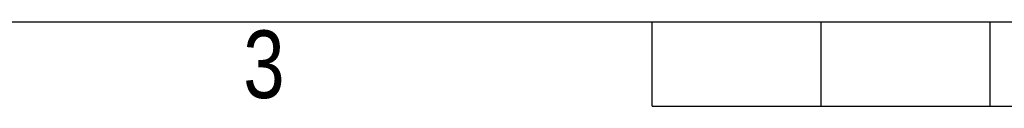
# Model space of a CAD drawing. Header units: millimetres. Extents: x 0 to 420, y 0 to 297.
# Tile 2 of 9: x 120 to 180, y 0 to 5. Entities that reach past the tile are written whole.
import ezdxf

# ---------------------------------------------------------------- set-up
doc = ezdxf.new("R2010")
doc.units = ezdxf.units.MM
doc.layers.add('CARTIGLIO', color=140, linetype='Continuous')
doc.styles.add('SLDTEXTSTYLE2', font='TXT', dxfattribs={"width": 0.8214676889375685})

msp = doc.modelspace()

# ---------------------------------------------------------------- linework, layer by layer
at = {"layer": 'CARTIGLIO', "linetype": 'Continuous'}
for p, q in [((5.180115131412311, 5.171001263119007), (414.8273971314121, 5.171001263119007)), ((158.2615958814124, -0.003214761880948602), (158.2615958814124, 5.171001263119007)), ((168.6100279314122, -0.003214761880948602), (168.6100279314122, 5.171001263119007)), ((178.9584599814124, -0.003214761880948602), (178.9584599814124, 5.171001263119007)), ((158.2615958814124, -0.003214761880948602), (261.7459163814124, -0.003214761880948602))]:
    msp.add_line(p, q, dxfattribs=at)

# ---------------------------------------------------------------- texts
at = {"layer": 'CARTIGLIO', "insert": (134.4918588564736, 4.637072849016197), "char_height": 4.13937282, "attachment_point": 2, "style": 'SLDTEXTSTYLE2'}
msp.add_mtext('3', dxfattribs=at)

doc.saveas('drawing.dxf')
